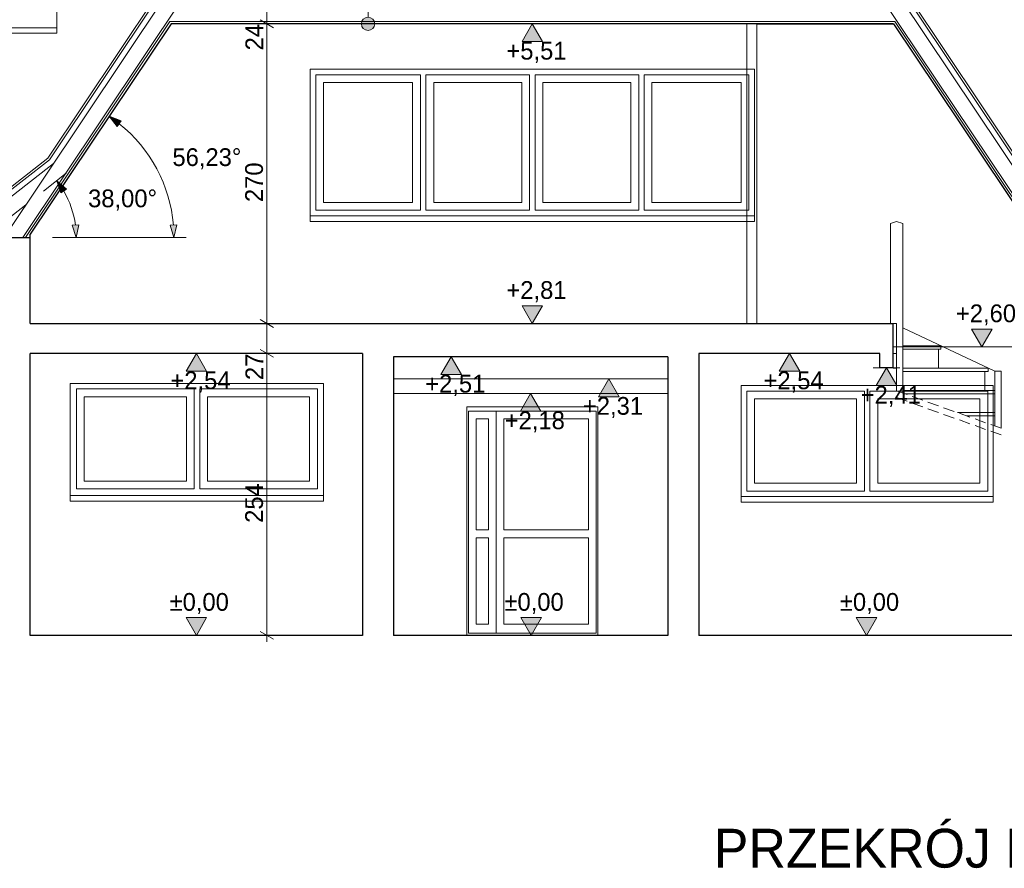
# Model space of a CAD drawing. Extents: x -623047 to -259286, y -27077 to 153279.
# Tile 8 of 190: x -595639 to -586774, y -14428 to -6782. Entities that reach past the tile are written whole.
import ezdxf

# ---------------------------------------------------------------- set-up
doc = ezdxf.new("R2010")
doc.units = 0
doc.header["$MEASUREMENT"] = 0
doc.linetypes.add('Krawędzie ukryte', pattern=[150, 100, -50])
for name, color, linetype, lineweight in [('0_Nr_Pióra__21', 7, 'Continuous', 9), ('0_Nr_Pióra__5', 7, 'Continuous', 13), ('Arch opisy_Nr_Pióra__21', 7, 'Continuous', 9), ('INWENT BALUSTRADY_Nr_Pióra__21', 7, 'Continuous', 9), ('INWENT DACH_Nr_Pióra__21', 7, 'Continuous', 9), ('INWENT KONST. DREWNIANA_Nr_Pióra__1', 7, 'Continuous', 25), ('INWENT KONST. DREWNIANA_Nr_Pióra__21', 7, 'Continuous', 9), ('INWENT OPISY_Nr_Pióra__21', 7, 'Continuous', 9), ('INWENT STROPY_Nr_Pióra__1', 7, 'Continuous', 25), ('INWENT WYMIARY_Nr_Pióra__21', 7, 'Continuous', 9), ('INWENT. DRZWI_Nr_Pióra__5', 7, 'Continuous', 13), ('INWENT. OKNA_Nr_Pióra__21', 7, 'Continuous', 9), ('INWENT.ŚCIANY_Nr_Pióra__1', 7, 'Continuous', 25), ('INWENT.ŚCIANY_Nr_Pióra__21', 7, 'Continuous', 9), ('Istniejące schody_Nr_Pióra__21', 7, 'Continuous', 9), ('Istniejące stropy_Nr_Pióra__1', 7, 'Continuous', 25), ('Istniejące stropy_Nr_Pióra__21', 7, 'Continuous', 9)]:
    doc.layers.add(name, color=color, linetype=linetype, lineweight=lineweight)
doc.layers.add('INWENT OPISY', color=7, linetype='Continuous')
doc.layers.add('INWENT WYMIARY', color=7, linetype='Continuous')
doc.layers.add('INWENT.ŚCIANY_Nr_Pióra__2', color=7, linetype='Continuous', lineweight=13, true_color=0x7f7f7f)
doc.layers.add('Istniejące schody_Nr_Pióra__102', color=7, linetype='Continuous', lineweight=9, true_color=0xb4b4b4)
doc.styles.add('GENERATED_STYLE_2', font='txt')
doc.styles.add('GENERATED_STYLE_6', font='txt')
doc.dimstyles.new('GENERATED_STYLE__2', dxfattribs={"dimtxt": 160.000002, "dimasz": 91.2, "dimexe": 0.18, "dimexo": 0, "dimgap": 0.09, "dimtad": 1, "dimdec": 0, "dimlfac": 0.1, "dimzin": 0, "dimdsep": 46, "dimtxsty": 'GENERATED_STYLE_2', "dimblk": 'ARROWHEAD_2', "dimblk1": 'ARROWHEAD_2', "dimblk2": 'ARROWHEAD_2', "dimcen": 0.09, "dimclrd": 7, "dimclre": 7, "dimclrt": 7, "dimazin": 0, "dimtfac": 1, "dimtdec": 4, "dimtmove": 0, "dimatfit": 3, "dimfxl": 0, "dimtolj": 1, "dimtzin": 0, "dimarcsym": 0})
doc.dimstyles.new('GENERATED_STYLE__6', dxfattribs={"dimtxt": 160.000002, "dimasz": 110.144928, "dimexe": 0.18, "dimexo": 40, "dimgap": 0.09, "dimtad": 1, "dimtih": 1, "dimtoh": 1, "dimdec": 0, "dimzin": 0, "dimdsep": 46, "dimtxsty": 'GENERATED_STYLE_2', "dimblk": 'ARROWHEAD_5', "dimblk1": 'ARROWHEAD_5', "dimblk2": 'ARROWHEAD_5', "dimcen": 0.09, "dimclrd": 7, "dimclre": 7, "dimclrt": 7, "dimazin": 0, "dimtfac": 1, "dimtdec": 4, "dimtmove": 0, "dimatfit": 3, "dimfxl": 0, "dimtolj": 1, "dimtzin": 0, "dimarcsym": 0})

# ---------------------------------------------------------------- blocks, each defined once
blk = doc.blocks.new('Linia_101', base_point=(-592502.7, -6574.6))
at = {"layer": 'INWENT OPISY_Nr_Pióra__21', "linetype": 'Continuous'}
blk.add_hatch(color=256, dxfattribs=at).paths.add_polyline_path([(-592442.7, -6819.6), (-592447.3, -6796.7), (-592460.3, -6777.2), (-592479.7, -6764.2), (-592502.7, -6759.6), (-592525.7, -6764.2), (-592545.1, -6777.2), (-592558.1, -6796.7), (-592562.7, -6819.6), (-592558.1, -6842.6), (-592545.1, -6862), (-592525.7, -6875), (-592502.7, -6879.6), (-592479.7, -6875), (-592460.3, -6862), (-592447.3, -6842.6)], flags=0)
blk.add_line((-592502.7, -6574.6), (-592502.7, -6759.6), dxfattribs=at)
blk.add_circle((-592502.7, -6819.6), 60, dxfattribs=at)
blk = doc.blocks.new('Wymiary_52', base_point=(-591023.4, -6819.6))
at = {"layer": 'INWENT WYMIARY_Nr_Pióra__21', "linetype": 'Continuous'}
blk.add_hatch(color=256, dxfattribs=at).paths.add_polyline_path([(-591023.4, -6819.6), (-591116.2, -6979.6), (-590930.6, -6979.6)], flags=0)
for p, q in [((-591023.4, -6819.6), (-591143.4, -6819.6)), ((-591023.4, -6819.6), (-591116.2, -6979.6)), ((-591023.4, -6819.6), (-590903.4, -6819.6)), ((-590930.6, -6979.6), (-591023.4, -6819.6)), ((-591116.2, -6979.6), (-590930.6, -6979.6))]:
    blk.add_line(p, q, dxfattribs=at)
at = {"layer": 'INWENT WYMIARY_Nr_Pióra__21', "insert": (-591256.8, -7171.6), "char_height": 160, "attachment_point": 7, "style": 'GENERATED_STYLE_2'}
blk.add_mtext('{+5,51}', dxfattribs=at)
blk = doc.blocks.new('Wymiary_53', base_point=(-591023.4, -9519.6))
at = {"layer": 'INWENT WYMIARY_Nr_Pióra__21', "linetype": 'Continuous'}
blk.add_hatch(color=256, dxfattribs=at).paths.add_polyline_path([(-591023.4, -9519.6), (-591116.2, -9359.6), (-590930.6, -9359.6)], flags=0)
for p, q in [((-591023.4, -9519.6), (-591116.2, -9359.6)), ((-591116.2, -9359.6), (-590930.6, -9359.6)), ((-590930.6, -9359.6), (-591023.4, -9519.6)), ((-591023.4, -9519.6), (-591143.4, -9519.6)), ((-591023.4, -9519.6), (-590903.4, -9519.6))]:
    blk.add_line(p, q, dxfattribs=at)
at = {"layer": 'INWENT WYMIARY_Nr_Pióra__21', "insert": (-591256.8, -9327.6), "char_height": 160, "attachment_point": 7, "style": 'GENERATED_STYLE_2'}
blk.add_mtext('{+2,81}', dxfattribs=at)
blk = doc.blocks.new('Wymiary_54', base_point=(-591033.4, -12329.6))
at = {"layer": 'INWENT WYMIARY_Nr_Pióra__21', "linetype": 'Continuous'}
blk.add_hatch(color=256, dxfattribs=at).paths.add_polyline_path([(-591033.4, -12329.6), (-591126.2, -12169.6), (-590940.6, -12169.6)], flags=0)
for p, q in [((-591033.4, -12329.6), (-591126.2, -12169.6)), ((-591126.2, -12169.6), (-590940.6, -12169.6)), ((-590940.6, -12169.6), (-591033.4, -12329.6)), ((-591033.4, -12329.6), (-591153.4, -12329.6)), ((-591033.4, -12329.6), (-590913.4, -12329.6))]:
    blk.add_line(p, q, dxfattribs=at)
at = {"layer": 'INWENT WYMIARY_Nr_Pióra__21', "insert": (-591274.4, -12137.6), "char_height": 160, "attachment_point": 7, "style": 'GENERATED_STYLE_2'}
blk.add_mtext('{±0,00}', dxfattribs=at)
blk = doc.blocks.new('Wymiary_55', base_point=(-588013.4, -12329.6))
at = {"layer": 'INWENT WYMIARY_Nr_Pióra__21', "linetype": 'Continuous'}
blk.add_hatch(color=256, dxfattribs=at).paths.add_polyline_path([(-588013.4, -12329.6), (-588106.2, -12169.6), (-587920.6, -12169.6)], flags=0)
for p, q in [((-588013.4, -12329.6), (-588106.2, -12169.6)), ((-588106.2, -12169.6), (-587920.6, -12169.6)), ((-587920.6, -12169.6), (-588013.4, -12329.6)), ((-588013.4, -12329.6), (-588133.4, -12329.6)), ((-588013.4, -12329.6), (-587893.4, -12329.6))]:
    blk.add_line(p, q, dxfattribs=at)
at = {"layer": 'INWENT WYMIARY_Nr_Pióra__21', "insert": (-588254.4, -12137.6), "char_height": 160, "attachment_point": 7, "style": 'GENERATED_STYLE_2'}
blk.add_mtext('{±0,00}', dxfattribs=at)
blk = doc.blocks.new('Wymiary_56', base_point=(-594048.4, -12329.6))
at = {"layer": 'INWENT WYMIARY_Nr_Pióra__21', "linetype": 'Continuous'}
blk.add_hatch(color=256, dxfattribs=at).paths.add_polyline_path([(-594048.4, -12329.6), (-594141.2, -12169.6), (-593955.6, -12169.6)], flags=0)
for p, q in [((-594048.4, -12329.6), (-594141.2, -12169.6)), ((-594141.2, -12169.6), (-593955.6, -12169.6)), ((-593955.6, -12169.6), (-594048.4, -12329.6)), ((-594048.4, -12329.6), (-594168.4, -12329.6)), ((-594048.4, -12329.6), (-593928.4, -12329.6))]:
    blk.add_line(p, q, dxfattribs=at)
at = {"layer": 'INWENT WYMIARY_Nr_Pióra__21', "insert": (-594289.4, -12137.6), "char_height": 160, "attachment_point": 7, "style": 'GENERATED_STYLE_2'}
blk.add_mtext('{±0,00}', dxfattribs=at)
blk = doc.blocks.new('Wymiary_57', base_point=(-587833.4, -9919.6))
at = {"layer": 'INWENT WYMIARY_Nr_Pióra__21', "linetype": 'Continuous'}
blk.add_hatch(color=256, dxfattribs=at).paths.add_polyline_path([(-587833.4, -9919.6), (-587926.2, -10079.6), (-587740.6, -10079.6)], flags=0)
for p, q in [((-587833.4, -9919.6), (-587953.4, -9919.6)), ((-587833.4, -9919.6), (-587926.2, -10079.6)), ((-587833.4, -9919.6), (-587713.4, -9919.6)), ((-587740.6, -10079.6), (-587833.4, -9919.6)), ((-587926.2, -10079.6), (-587740.6, -10079.6))]:
    blk.add_line(p, q, dxfattribs=at)
at = {"layer": 'INWENT WYMIARY_Nr_Pióra__21', "insert": (-588066.8, -10271.6), "char_height": 160, "attachment_point": 7, "style": 'GENERATED_STYLE_2'}
blk.add_mtext('{+2,41}', dxfattribs=at)
blk = doc.blocks.new('Wymiary_58', base_point=(-590334.3, -10019.6))
at = {"layer": 'INWENT WYMIARY_Nr_Pióra__21', "linetype": 'Continuous'}
blk.add_hatch(color=256, dxfattribs=at).paths.add_polyline_path([(-590334.3, -10019.6), (-590427.1, -10179.6), (-590241.5, -10179.6)], flags=0)
for p, q in [((-590334.3, -10019.6), (-590454.3, -10019.6)), ((-590334.3, -10019.6), (-590427.1, -10179.6)), ((-590334.3, -10019.6), (-590214.3, -10019.6)), ((-590241.5, -10179.6), (-590334.3, -10019.6)), ((-590427.1, -10179.6), (-590241.5, -10179.6))]:
    blk.add_line(p, q, dxfattribs=at)
at = {"layer": 'INWENT WYMIARY_Nr_Pióra__21', "insert": (-590567.7, -10371.6), "char_height": 160, "attachment_point": 7, "style": 'GENERATED_STYLE_2'}
blk.add_mtext('{+2,31}', dxfattribs=at)
blk = doc.blocks.new('Wymiary_59', base_point=(-591038.4, -10149.6))
at = {"layer": 'INWENT WYMIARY_Nr_Pióra__21', "linetype": 'Continuous'}
blk.add_hatch(color=256, dxfattribs=at).paths.add_polyline_path([(-591038.4, -10149.6), (-591131.2, -10309.6), (-590945.6, -10309.6)], flags=0)
for p, q in [((-591038.4, -10149.6), (-591158.4, -10149.6)), ((-591038.4, -10149.6), (-591131.2, -10309.6)), ((-591038.4, -10149.6), (-590918.4, -10149.6)), ((-590945.6, -10309.6), (-591038.4, -10149.6)), ((-591131.2, -10309.6), (-590945.6, -10309.6))]:
    blk.add_line(p, q, dxfattribs=at)
at = {"layer": 'INWENT WYMIARY_Nr_Pióra__21', "insert": (-591271.8, -10501.6), "char_height": 160, "attachment_point": 7, "style": 'GENERATED_STYLE_2'}
blk.add_mtext('{+2,18}', dxfattribs=at)
blk = doc.blocks.new('Wymiary_60', base_point=(-594048.4, -9789.6))
at = {"layer": 'INWENT WYMIARY_Nr_Pióra__21', "linetype": 'Continuous'}
blk.add_hatch(color=256, dxfattribs=at).paths.add_polyline_path([(-594048.4, -9789.6), (-594141.2, -9949.6), (-593955.6, -9949.6)], flags=0)
for p, q in [((-594048.4, -9789.6), (-594168.4, -9789.6)), ((-594048.4, -9789.6), (-594141.2, -9949.6)), ((-594048.4, -9789.6), (-593928.4, -9789.6)), ((-593955.6, -9949.6), (-594048.4, -9789.6)), ((-594141.2, -9949.6), (-593955.6, -9949.6))]:
    blk.add_line(p, q, dxfattribs=at)
at = {"layer": 'INWENT WYMIARY_Nr_Pióra__21', "insert": (-594281.8, -10141.6), "char_height": 160, "attachment_point": 7, "style": 'GENERATED_STYLE_2'}
blk.add_mtext('{+2,54}', dxfattribs=at)
blk = doc.blocks.new('Wymiary_61', base_point=(-588708.4, -9789.6))
at = {"layer": 'INWENT WYMIARY_Nr_Pióra__21', "linetype": 'Continuous'}
blk.add_hatch(color=256, dxfattribs=at).paths.add_polyline_path([(-588708.4, -9789.6), (-588801.2, -9949.6), (-588615.6, -9949.6)], flags=0)
for p, q in [((-588708.4, -9789.6), (-588828.4, -9789.6)), ((-588708.4, -9789.6), (-588801.2, -9949.6)), ((-588708.4, -9789.6), (-588588.4, -9789.6)), ((-588615.6, -9949.6), (-588708.4, -9789.6)), ((-588801.2, -9949.6), (-588615.6, -9949.6))]:
    blk.add_line(p, q, dxfattribs=at)
at = {"layer": 'INWENT WYMIARY_Nr_Pióra__21', "insert": (-588941.8, -10141.6), "char_height": 160, "attachment_point": 7, "style": 'GENERATED_STYLE_2'}
blk.add_mtext('{+2,54}', dxfattribs=at)
blk = doc.blocks.new('Wymiary_64', base_point=(-586976.1, -9729.6))
at = {"layer": 'INWENT WYMIARY_Nr_Pióra__21', "linetype": 'Continuous'}
blk.add_hatch(color=256, dxfattribs=at).paths.add_polyline_path([(-586976.1, -9729.6), (-587068.9, -9569.6), (-586883.3, -9569.6)], flags=0)
for p, q in [((-586976.1, -9729.6), (-587068.9, -9569.6)), ((-587068.9, -9569.6), (-586883.3, -9569.6)), ((-586883.3, -9569.6), (-586976.1, -9729.6)), ((-586976.1, -9729.6), (-587096.1, -9729.6)), ((-586976.1, -9729.6), (-586856.1, -9729.6))]:
    blk.add_line(p, q, dxfattribs=at)
at = {"layer": 'INWENT WYMIARY_Nr_Pióra__21', "insert": (-587209.5, -9537.6), "char_height": 160, "attachment_point": 7, "style": 'GENERATED_STYLE_2'}
blk.add_mtext('{+2,60}', dxfattribs=at)
blk = doc.blocks.new('Wymiary_142', base_point=(-591754.4, -9819.6))
at = {"layer": 'INWENT WYMIARY_Nr_Pióra__21', "linetype": 'Continuous'}
blk.add_hatch(color=256, dxfattribs=at).paths.add_polyline_path([(-591754.4, -9819.6), (-591847.2, -9979.6), (-591661.6, -9979.6)], flags=0)
for p, q in [((-591754.4, -9819.6), (-591874.4, -9819.6)), ((-591754.4, -9819.6), (-591847.2, -9979.6)), ((-591754.4, -9819.6), (-591634.4, -9819.6)), ((-591661.6, -9979.6), (-591754.4, -9819.6)), ((-591847.2, -9979.6), (-591661.6, -9979.6))]:
    blk.add_line(p, q, dxfattribs=at)
at = {"layer": 'INWENT WYMIARY_Nr_Pióra__21', "insert": (-591987.8, -10171.6), "char_height": 160, "attachment_point": 7, "style": 'GENERATED_STYLE_2'}
blk.add_mtext('{+2,51}', dxfattribs=at)
blk = doc.blocks.new('*D1134')
at = {"layer": 'INWENT WYMIARY_Nr_Pióra__21', "linetype": 'Continuous'}
for p, q in [((-593324.4, -9789.6), (-593504.4, -9789.6)), ((-593474.4, -9755), (-593354.4, -9824.3)), ((-593414.4, -12329.6), (-593414.4, -9789.6)), ((-593474.4, -12295), (-593354.4, -12364.3)), ((-593324.4, -12329.6), (-593504.4, -12329.6)), ((-593414.4, -12388.3), (-593414.4, -12329.6))]:
    blk.add_line(p, q, dxfattribs=at)
at = {"layer": 'INWENT WYMIARY_Nr_Pióra__21', "char_height": 160, "attachment_point": 7, "rotation": 90, "style": 'GENERATED_STYLE_2'}
for s, insert in [('{24}', (-593446.4, -7059.1)), ('{270}', (-593446.4, -8425.6)), ('{27}', (-593446.4, -10029.1)), ('{254}', (-593446.4, -11315.6))]:
    blk.add_mtext(s, dxfattribs=dict(at, insert=insert))
blk = doc.blocks.new('ARROWHEAD_2')
at = {"color": 0, "linetype": 'Continuous', "lineweight": 0}
for p, q in [((0, 0), (-1, 0)), ((-0.378, -0.655), (0.378, 0.655))]:
    blk.add_line(p, q, dxfattribs=at)
blk = doc.blocks.new('*D1135')
at = {"layer": 'INWENT WYMIARY_Nr_Pióra__21', "linetype": 'Continuous'}
for p, q in [((-593474.4, -9485), (-593354.4, -9554.3)), ((-593324.4, -9519.6), (-593504.4, -9519.6)), ((-593414.4, -9789.6), (-593414.4, -9519.6)), ((-593324.4, -9789.6), (-593504.4, -9789.6)), ((-593474.4, -9755), (-593354.4, -9824.3))]:
    blk.add_line(p, q, dxfattribs=at)
at = {"layer": 'INWENT WYMIARY_Nr_Pióra__21', "char_height": 160, "attachment_point": 7, "rotation": 90, "style": 'GENERATED_STYLE_2'}
for s, insert in [('{24}', (-593446.4, -7059.1)), ('{270}', (-593446.4, -8425.6)), ('{27}', (-593446.4, -10029.1)), ('{254}', (-593446.4, -11315.6))]:
    blk.add_mtext(s, dxfattribs=dict(at, insert=insert))
blk = doc.blocks.new('*D1136')
at = {"layer": 'INWENT WYMIARY_Nr_Pióra__21', "linetype": 'Continuous'}
for p, q in [((-593324.4, -6819.6), (-593504.4, -6819.6)), ((-593474.4, -6785), (-593354.4, -6854.3)), ((-593414.4, -9519.6), (-593414.4, -6819.6)), ((-593474.4, -9485), (-593354.4, -9554.3)), ((-593324.4, -9519.6), (-593504.4, -9519.6))]:
    blk.add_line(p, q, dxfattribs=at)
at = {"layer": 'INWENT WYMIARY_Nr_Pióra__21', "char_height": 160, "attachment_point": 7, "rotation": 90, "style": 'GENERATED_STYLE_2'}
for s, insert in [('{24}', (-593446.4, -7059.1)), ('{270}', (-593446.4, -8425.6)), ('{27}', (-593446.4, -10029.1)), ('{254}', (-593446.4, -11315.6))]:
    blk.add_mtext(s, dxfattribs=dict(at, insert=insert))
blk = doc.blocks.new('*D1137')
at = {"layer": 'INWENT WYMIARY_Nr_Pióra__21', "linetype": 'Continuous'}
for p, q in [((-593354.4, -6609.3), (-593474.4, -6540)), ((-593414.4, -6574.6), (-593414.4, -6515.9)), ((-593324.4, -6574.6), (-593504.4, -6574.6)), ((-593414.4, -6819.6), (-593414.4, -6574.6)), ((-593324.4, -6819.6), (-593504.4, -6819.6)), ((-593474.4, -6785), (-593354.4, -6854.3))]:
    blk.add_line(p, q, dxfattribs=at)
at = {"layer": 'INWENT WYMIARY_Nr_Pióra__21', "char_height": 160, "attachment_point": 7, "rotation": 90, "style": 'GENERATED_STYLE_2'}
for s, insert in [('{24}', (-593446.4, -7059.1)), ('{270}', (-593446.4, -8425.6)), ('{27}', (-593446.4, -10029.1)), ('{254}', (-593446.4, -11315.6))]:
    blk.add_mtext(s, dxfattribs=dict(at, insert=insert))
blk = doc.blocks.new('*D1410')
at = {"layer": '0_Nr_Pióra__5', "linetype": 'Continuous'}
for points in [[(-595305.2, -8233.3), (-595217.5, -8309.1), (-595267.2, -8342.8)], [(-595129.1, -8744.6), (-595166.6, -8634.9), (-595106.7, -8630.9)]]:
    blk.add_hatch(color=256, dxfattribs=at).paths.add_polyline_path(points, flags=0)
for p, q in [((-595219.5, -8166.4), (-595425, -8327)), ((-595305.2, -8233.3), (-595217.5, -8309.1)), ((-595305.2, -8233.3), (-595267.2, -8342.8)), ((-595217.5, -8309.1), (-595267.2, -8342.8)), ((-595166.6, -8634.9), (-595106.7, -8630.9)), ((-595129.1, -8744.6), (-595166.6, -8634.9)), ((-595129.1, -8744.6), (-595106.7, -8630.9)), ((-595343.4, -8744.6), (-595020.4, -8744.6))]:
    blk.add_line(p, q, dxfattribs=at)
blk.add_arc((-595959.6, -8744.6), 830.5, 7.73008, 30.26992, dxfattribs=at)
at = {"layer": '0_Nr_Pióra__21', "insert": (-595023.1, -8502.1), "char_height": 160, "attachment_point": 7, "style": 'GENERATED_STYLE_2'}
blk.add_mtext('{38,00°}', dxfattribs=at)
blk = doc.blocks.new('ARROWHEAD_5')
at = {"color": 0, "linetype": 'Continuous', "lineweight": 0}
blk.add_line((0, 0), (-1, 0), dxfattribs=at)
blk.add_solid([(-1, 0.2679), (0, 0), (-1, -0.2679), (-1, 0.2679)], dxfattribs=at)
blk = doc.blocks.new('*D1411')
at = {"layer": '0_Nr_Pióra__5', "linetype": 'Continuous'}
for points in [[(-594833.2, -7653.1), (-594725.2, -7695), (-594760.6, -7743.4)], [(-594250, -8744.6), (-594284.7, -8634), (-594224.8, -8631.5)]]:
    blk.add_hatch(color=256, dxfattribs=at).paths.add_polyline_path(points, flags=0)
for p, q in [((-594833.2, -7653.1), (-594725.2, -7695)), ((-594833.2, -7653.1), (-594760.6, -7743.4)), ((-594725.2, -7695), (-594760.6, -7743.4)), ((-594284.7, -8634), (-594224.8, -8631.5)), ((-594250, -8744.6), (-594284.7, -8634)), ((-594250, -8744.6), (-594224.8, -8631.5)), ((-595343.4, -8744.6), (-594141.3, -8744.6))]:
    blk.add_line(p, q, dxfattribs=at)
blk.add_arc((-595563, -8744.6), 1313, 4.88706, 51.34651, dxfattribs=at)
at = {"layer": '0_Nr_Pióra__21', "insert": (-594263.8, -8130.4), "char_height": 160, "attachment_point": 7, "style": 'GENERATED_STYLE_2'}
blk.add_mtext('{56,23°}', dxfattribs=at)

msp = doc.modelspace()

# ---------------------------------------------------------------- linework, layer by layer
at = {"layer": 'INWENT BALUSTRADY_Nr_Pióra__21', "linetype": 'Continuous'}
msp.add_line((-586503.4, -9729.6), (-587773.4, -9729.6), dxfattribs=at)
at = {"layer": 'INWENT DACH_Nr_Pióra__21', "linetype": 'Continuous'}
for p, q in [((-595385.9, -8029.9), (-596230, -8689.4)), ((-595371.1, -8043.7), (-596217.7, -8705.1))]:
    msp.add_line(p, q, dxfattribs=at)
at = {"layer": 'INWENT KONST. DREWNIANA_Nr_Pióra__1', "linetype": 'Continuous'}
for p, q in [((-587773.4, -9919.6), (-587773.4, -9519.6)), ((-592553.4, -9789.6), (-595543.4, -9789.6)), ((-589803.4, -9819.6), (-592273.4, -9819.6)), ((-587893.4, -9789.6), (-589523.4, -9789.6)), ((-587893.4, -9919.6), (-587893.4, -9789.6)), ((-587773.4, -9919.6), (-587893.4, -9919.6)), ((-592553.4, -12329.6), (-595543.4, -12329.6)), ((-589803.4, -12329.6), (-592273.4, -12329.6)), ((-586503.4, -12329.6), (-589523.4, -12329.6))]:
    msp.add_line(p, q, dxfattribs=at)
at = {"layer": 'INWENT KONST. DREWNIANA_Nr_Pióra__21', "linetype": 'Continuous'}
for p, q in [((-591023.4, -1505), (-595385.9, -8029.9)), ((-591023.4, -1505), (-586660.9, -8029.9)), ((-591023.4, -1541), (-595371.1, -8043.7)), ((-591023.4, -1541), (-586675.8, -8043.7)), ((-591023.4, -1631), (-595779.6, -8744.6)), ((-591023.4, -1631), (-586267.3, -8744.6)), ((-592475.4, -4054.6), (-595611.1, -8744.6)), ((-589571.4, -4054.6), (-586435.7, -8744.6)), ((-595334, -8078.1), (-596180.6, -8739.6)), ((-595582.6, -8450.1), (-595959.6, -8744.6))]:
    msp.add_line(p, q, dxfattribs=at)
at = {"layer": 'INWENT STROPY_Nr_Pióra__1', "linetype": 'Continuous'}
for p, q in [((-594276, -6819.6), (-595543.4, -8715.3)), ((-587770.8, -6819.6), (-594276, -6819.6)), ((-587770.8, -6819.6), (-586503.4, -8715.3))]:
    msp.add_line(p, q, dxfattribs=at)
at = {"layer": 'INWENT. DRZWI_Nr_Pióra__5', "linetype": 'Continuous'}
for p, q in [((-591598.4, -12309.6), (-591598.4, -10309.6)), ((-590448.4, -10309.6), (-591598.4, -10309.6)), ((-591348.4, -12309.6), (-591348.4, -10309.6)), ((-590448.4, -12309.6), (-590448.4, -10309.6)), ((-591418.4, -10379.6), (-591528.4, -10379.6)), ((-591528.4, -11379.6), (-591528.4, -10379.6)), ((-591418.4, -11379.6), (-591418.4, -10379.6)), ((-590518.4, -10379.6), (-591278.4, -10379.6)), ((-591278.4, -11379.6), (-591278.4, -10379.6)), ((-590518.4, -11379.6), (-590518.4, -10379.6)), ((-591418.4, -11379.6), (-591528.4, -11379.6)), ((-590518.4, -11379.6), (-591278.4, -11379.6)), ((-591528.4, -12229.6), (-591528.4, -11449.6)), ((-591418.4, -11449.6), (-591528.4, -11449.6)), ((-591418.4, -12229.6), (-591418.4, -11449.6)), ((-591278.4, -12229.6), (-591278.4, -11449.6)), ((-590518.4, -11449.6), (-591278.4, -11449.6)), ((-590518.4, -12229.6), (-590518.4, -11449.6)), ((-591418.4, -12229.6), (-591528.4, -12229.6)), ((-590518.4, -12229.6), (-591278.4, -12229.6)), ((-590448.4, -12309.6), (-591598.4, -12309.6)), ((-591033.4, -12329.6), (-591023.4, -12329.6))]:
    msp.add_line(p, q, dxfattribs=at)
at = {"layer": 'INWENT. OKNA_Nr_Pióra__21', "linetype": 'Continuous'}
for p, q in [((-592973.4, -7279.6), (-592030.9, -7279.6)), ((-592973.4, -7279.6), (-592973.4, -8499.6)), ((-592903.4, -7349.6), (-592100.9, -7349.6)), ((-592903.4, -7349.6), (-592903.4, -8429.6)), ((-592100.9, -7349.6), (-592100.9, -8429.6)), ((-592030.9, -7279.6), (-592030.9, -8499.6)), ((-591980.9, -7279.6), (-591048.4, -7279.6)), ((-591980.9, -7279.6), (-591980.9, -8499.6)), ((-591910.9, -7349.6), (-591910.9, -8429.6)), ((-591910.9, -7349.6), (-591118.4, -7349.6)), ((-591118.4, -7349.6), (-591118.4, -8429.6)), ((-591048.4, -7279.6), (-591048.4, -8499.6)), ((-590998.4, -7279.6), (-590998.4, -8499.6)), ((-590998.4, -7279.6), (-590065.9, -7279.6)), ((-590928.4, -7349.6), (-590928.4, -8429.6)), ((-590928.4, -7349.6), (-590135.9, -7349.6)), ((-590135.9, -7349.6), (-590135.9, -8429.6)), ((-590065.9, -7279.6), (-590065.9, -8499.6)), ((-590015.9, -7279.6), (-590015.9, -8499.6)), ((-590015.9, -7279.6), (-589073.4, -7279.6)), ((-589945.9, -7349.6), (-589945.9, -8429.6)), ((-589945.9, -7349.6), (-589143.4, -7349.6)), ((-589143.4, -7349.6), (-589143.4, -8429.6)), ((-589073.4, -7279.6), (-589073.4, -8499.6)), ((-592973.4, -8499.6), (-592030.9, -8499.6)), ((-592903.4, -8429.6), (-592100.9, -8429.6)), ((-591980.9, -8499.6), (-591048.4, -8499.6)), ((-591910.9, -8429.6), (-591118.4, -8429.6)), ((-590998.4, -8499.6), (-590065.9, -8499.6)), ((-590928.4, -8429.6), (-590135.9, -8429.6)), ((-590015.9, -8499.6), (-589073.4, -8499.6)), ((-589945.9, -8429.6), (-589143.4, -8429.6)), ((-595128.4, -10109.6), (-595128.4, -11009.6)), ((-594068.4, -10109.6), (-595128.4, -10109.6)), ((-595058.4, -10179.6), (-595058.4, -10939.6)), ((-594138.4, -10179.6), (-595058.4, -10179.6)), ((-594138.4, -10179.6), (-594138.4, -10939.6)), ((-594068.4, -10109.6), (-594068.4, -11009.6)), ((-592958.4, -10109.6), (-594018.4, -10109.6)), ((-594018.4, -10109.6), (-594018.4, -11009.6)), ((-593948.4, -10179.6), (-593948.4, -10939.6)), ((-593028.4, -10179.6), (-593948.4, -10179.6)), ((-593028.4, -10179.6), (-593028.4, -10939.6)), ((-592958.4, -10109.6), (-592958.4, -11009.6)), ((-589093.4, -10129.6), (-589093.4, -11029.6)), ((-588033.4, -10129.6), (-589093.4, -10129.6)), ((-588033.4, -10129.6), (-588033.4, -11029.6)), ((-586923.4, -10129.6), (-587983.4, -10129.6)), ((-587983.4, -10129.6), (-587983.4, -11029.6)), ((-586923.4, -10129.6), (-586923.4, -11029.6)), ((-589023.4, -10199.6), (-589023.4, -10959.6)), ((-588103.4, -10199.6), (-589023.4, -10199.6)), ((-588103.4, -10199.6), (-588103.4, -10959.6)), ((-587913.4, -10199.6), (-587913.4, -10959.6)), ((-586993.4, -10199.6), (-587913.4, -10199.6)), ((-586993.4, -10199.6), (-586993.4, -10959.6)), ((-594138.4, -10939.6), (-595058.4, -10939.6)), ((-593028.4, -10939.6), (-593948.4, -10939.6)), ((-588103.4, -10959.6), (-589023.4, -10959.6)), ((-586993.4, -10959.6), (-587913.4, -10959.6)), ((-594068.4, -11009.6), (-595128.4, -11009.6)), ((-592958.4, -11009.6), (-594018.4, -11009.6)), ((-588033.4, -11029.6), (-589093.4, -11029.6)), ((-586923.4, -11029.6), (-587983.4, -11029.6))]:
    msp.add_line(p, q, dxfattribs=at)
at = {"layer": 'INWENT.ŚCIANY_Nr_Pióra__1', "linetype": 'Continuous'}
for p, q in [((-595873.4, -8744.6), (-595543.4, -8744.6)), ((-595543.4, -9519.6), (-595543.4, -8715.3)), ((-595543.4, -12329.6), (-595543.4, -9789.6)), ((-592553.4, -9789.6), (-592553.4, -12329.6)), ((-592273.4, -9819.6), (-592273.4, -12329.6)), ((-589803.4, -9819.6), (-589803.4, -12329.6)), ((-589523.4, -9789.6), (-589523.4, -12329.6))]:
    msp.add_line(p, q, dxfattribs=at)
at = {"layer": 'INWENT.ŚCIANY_Nr_Pióra__2', "linetype": 'Continuous'}
for p, q in [((-595303.4, -6904.6), (-595303.4, -5439.6)), ((-596633.4, -6854.6), (-595303.4, -6854.6)), ((-596633.4, -6904.6), (-595303.4, -6904.6))]:
    msp.add_line(p, q, dxfattribs=at)
at = {"layer": 'INWENT.ŚCIANY_Nr_Pióra__21', "linetype": 'Continuous'}
for p, q in [((-589093.5, -9519.6), (-589093.5, -6819.6)), ((-589003.4, -9519.6), (-589003.4, -6819.6)), ((-593023.4, -7229.6), (-589023.4, -7229.6)), ((-593023.4, -7229.6), (-593023.4, -8599.6)), ((-589023.4, -7229.6), (-589023.4, -8599.6)), ((-593023.4, -8549.6), (-589023.4, -8549.6)), ((-593023.4, -8599.6), (-589023.4, -8599.6)), ((-587773.4, -9519.6), (-587743.4, -9519.6)), ((-587743.4, -9519.6), (-587743.4, -9789.6)), ((-587743.4, -9789.6), (-587773.4, -9789.6)), ((-592903.4, -10059.6), (-595183.4, -10059.6)), ((-595183.4, -10059.6), (-595183.4, -11119.6)), ((-592903.4, -10059.6), (-592903.4, -11119.6)), ((-592273.4, -10019.6), (-589803.4, -10019.6)), ((-586873.4, -10079.6), (-589143.4, -10079.6)), ((-589143.4, -10079.6), (-589143.4, -11129.6)), ((-586873.4, -10079.6), (-586873.4, -11129.6)), ((-592273.4, -10149.6), (-589803.4, -10149.6)), ((-591613.4, -10269.6), (-590433.4, -10269.6)), ((-591613.4, -10269.6), (-591613.4, -12329.6)), ((-590433.4, -10269.6), (-590433.4, -12329.6)), ((-592903.4, -11069.6), (-595183.4, -11069.6)), ((-586873.4, -11079.6), (-589143.4, -11079.6)), ((-592903.4, -11119.6), (-595183.4, -11119.6)), ((-586873.4, -11129.6), (-589143.4, -11129.6))]:
    msp.add_line(p, q, dxfattribs=at)
at = {"layer": 'Istniejące schody_Nr_Pióra__102', "linetype": 'Continuous'}
for p, q in [((-587743.4, -8599.6), (-587798.4, -8619.6)), ((-587798.4, -8619.6), (-587798.4, -9519.6)), ((-587688.4, -8619.6), (-587743.4, -8599.6)), ((-587688.4, -8619.6), (-587688.4, -9921)), ((-586858.4, -9949.2), (-587688.4, -9559.5)), ((-587345.9, -9720.3), (-587688.4, -9720.3)), ((-587345.9, -9750.3), (-587688.4, -9750.3)), ((-587365.9, -9750.3), (-587365.9, -9921)), ((-587345.9, -9720.3), (-587345.9, -9750.3)), ((-587743.4, -9789.6), (-587743.4, -10125.9)), ((-587688.4, -9789.6), (-587688.4, -10145.7)), ((-587743.4, -9921), (-587773.4, -9921)), ((-586918.4, -9921), (-587688.4, -9921)), ((-586918.4, -9921), (-586918.4, -9951)), ((-586918.4, -9951), (-587688.4, -9951)), ((-586948.4, -9951), (-586948.4, -10121.8)), ((-586858.4, -9949.2), (-586858.4, -10444)), ((-586858.4, -9949.2), (-586803.4, -9949.2)), ((-586803.4, -9949.2), (-586803.4, -10463.8)), ((-586858.4, -10121.8), (-587688.4, -10121.8)), ((-586858.4, -10151.8), (-587671.6, -10151.8)), ((-586858.4, -10322.5), (-587196.5, -10322.5)), ((-586858.4, -10352.5), (-587113.1, -10352.5))]:
    msp.add_line(p, q, dxfattribs=at)
at = {"layer": 'Istniejące schody_Nr_Pióra__102', "linetype": 'Krawędzie ukryte'}
for p, q in [((-587743.4, -10125.9), (-586803.4, -10463.8)), ((-587743.4, -10185.9), (-586803.4, -10523.8))]:
    msp.add_line(p, q, dxfattribs=at)
at = {"layer": 'Istniejące schody_Nr_Pióra__21', "linetype": 'Continuous'}
msp.add_line((-586858.4, -12329.6), (-587688.4, -12329.6), dxfattribs=at)
at = {"layer": 'Istniejące stropy_Nr_Pióra__1', "linetype": 'Continuous'}
for p, q in [((-589003.4, -6819.6), (-587770.8, -6819.6)), ((-595543.4, -9519.6), (-587773.4, -9519.6))]:
    msp.add_line(p, q, dxfattribs=at)
at = {"layer": 'Istniejące stropy_Nr_Pióra__21', "linetype": 'Continuous'}
for p, q in [((-594286.7, -6799.6), (-595587.1, -8744.6)), ((-587760.2, -6799.6), (-594286.7, -6799.6)), ((-587760.2, -6799.6), (-586459.7, -8744.6))]:
    msp.add_line(p, q, dxfattribs=at)

# ---------------------------------------------------------------- block references
at = {"layer": 'INWENT OPISY', "linetype": 'Continuous'}
msp.add_blockref('Linia_101', (-592502.7, -6574.6), dxfattribs=at)
at = {"layer": 'INWENT WYMIARY', "linetype": 'Continuous'}
for name, p in [('Wymiary_52', (-591023.4, -6819.6)), ('Wymiary_53', (-591023.4, -9519.6)), ('Wymiary_64', (-586976.1, -9729.6)), ('Wymiary_60', (-594048.4, -9789.6)), ('Wymiary_142', (-591754.4, -9819.6)), ('Wymiary_61', (-588708.4, -9789.6)), ('Wymiary_57', (-587833.4, -9919.6)), ('Wymiary_58', (-590334.3, -10019.6)), ('Wymiary_59', (-591038.4, -10149.6)), ('Wymiary_56', (-594048.4, -12329.6)), ('Wymiary_54', (-591033.4, -12329.6)), ('Wymiary_55', (-588013.4, -12329.6))]:
    msp.add_blockref(name, p, dxfattribs=at)

# ---------------------------------------------------------------- texts
at = {"layer": 'Arch opisy_Nr_Pióra__21', "linetype": 'Continuous', "insert": (-585983.4, -14072), "char_height": 350, "attachment_point": 3, "style": 'GENERATED_STYLE_6'}
msp.add_mtext('{PRZEKRÓJ B-B}', dxfattribs=at)

# ---------------------------------------------------------------- dimensions: what is measured, and where the dimension line sits
at = {"linetype": 'Continuous'}
for base, center, p1, p2, picture, middle in [((-594405, -8125.8), (-595563, -8744.6), (-595252.7, -8744.6), (-594276, -6819.6), '*D1411', (-593946.4, -8050.4)), ((-595174.4, -8474.2), (-595959.6, -8744.6), (-595582.6, -8450.1), (-595543.4, -8744.6), '*D1410', (-594705.6, -8422.1))]:
    dim = msp.add_angular_dim_3p(base=base, center=center, p1=p1, p2=p2, dimstyle='GENERATED_STYLE__6', dxfattribs=at)
    dim.commit()
    dim.dimension.update_dxf_attribs({"geometry": picture, "text_midpoint": middle, "dimtype": 165})
at = {"layer": 'INWENT WYMIARY', "linetype": 'Continuous'}
for base, p1, p2, picture, middle in [((-593414.4190376, -12329.6148556), (-593200.9987687, -6819.6148556), (-593229.349219, -6574.6148556), '*D1137', (-593526.4190393, -6937.678861)), ((-593414.4, -12329.6), (-593249.4, -9519.6), (-593201, -6819.6), '*D1136', (-593526.4, -8243.5)), ((-593414.4, -12329.6), (-593109.7, -12329.6), (-593075.8, -9789.6), '*D1134', (-593526.4, -11133.5)), ((-593414.4, -12329.6), (-593075.8, -9789.6), (-593249.4, -9519.6), '*D1135', (-593526.4, -9907.7))]:
    dim = msp.add_linear_dim(base=base, p1=p1, p2=p2, angle=90, dimstyle='GENERATED_STYLE__2', dxfattribs=at)
    dim.commit()
    dim.dimension.update_dxf_attribs({"geometry": picture, "text_midpoint": middle})

doc.saveas('drawing.dxf')
